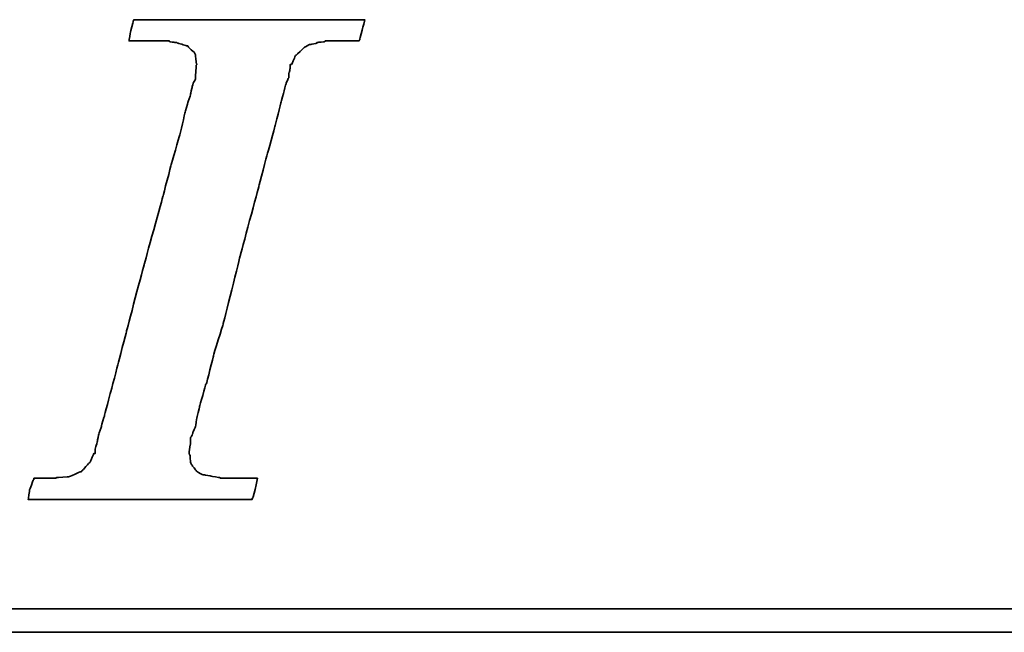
# Model space of a CAD drawing. Header units: millimetres. Extents: x -12 to 868, y 237 to 539.
# Tile 32 of 54: x 700.64 to 710, y 303.51 to 309.34. Entities that reach past the tile are written whole.
import ezdxf

# ---------------------------------------------------------------- set-up
doc = ezdxf.new("R2010")
doc.units = ezdxf.units.MM
doc.header["$LTSCALE"] = 0.15
doc.layers.add('DIM', color=4, linetype='CONTINUOUS')
doc.layers.add('layer 1', color=7, linetype='CONTINUOUS')

# ---------------------------------------------------------------- blocks, each defined once
blk = doc.blocks.new('TBI MOTION logo(完整正式版)')
at = {"layer": 'layer 1', "color": 22, "lineweight": 35}
for points, knots in [([(-40.59125, -7.94375), (-40.59125, -7.94375), (-40.97375, -7.94375), (-40.97375, -7.94375), (-40.97375, -7.94375), (-40.97375, -7.94375), (-41.38125, -7.94375), (-41.38125, -7.94375), (-41.38125, -7.94375), (-41.38125, -7.94375), (-41.54875, -7.94375), (-41.54875, -7.94375), (-41.54875, -7.94375), (-41.54875, -7.94375), (-41.59875, -7.94375), (-41.59875, -7.94375), (-41.59875, -7.94375), (-41.59875, -7.94375), (-41.88375, -7.94375), (-41.88375, -7.94375), (-41.88375, -7.94375), (-41.88375, -7.94375), (-41.90875, -7.91875), (-41.90875, -7.91875), (-41.90875, -7.91875), (-41.90875, -7.91875), (-42.19875, -7.87125), (-42.19875, -7.87125), (-42.19875, -7.87125), (-42.19875, -7.87125), (-42.43875, -7.82375), (-42.43875, -7.82375), (-42.43875, -7.82375), (-42.43875, -7.82375), (-42.45875, -7.82375), (-42.45875, -7.82375), (-42.45875, -7.82375), (-42.45875, -7.82375), (-42.48625, -7.82375), (-42.48625, -7.82375), (-42.48625, -7.82375), (-42.48625, -7.82375), (-42.67625, -7.72375), (-42.67625, -7.72375), (-42.67625, -7.72375), (-42.67625, -7.72375), (-42.70125, -7.70375), (-42.70125, -7.70375), (-42.70125, -7.70375), (-42.70125, -7.70375), (-42.72375, -7.67875), (-42.72375, -7.67875), (-42.72375, -7.67875), (-42.72375, -7.67875), (-42.86875, -7.48875), (-42.86875, -7.48875), (-42.86875, -7.48875), (-42.86875, -7.48875), (-42.89375, -7.43875), (-42.89375, -7.43875), (-42.89375, -7.43875), (-42.89375, -7.43875), (-42.91875, -7.38875), (-42.91875, -7.38875), (-42.91875, -7.38875), (-42.91875, -7.38875), (-42.93875, -7.12875), (-42.93875, -7.12875), (-42.93875, -7.12875), (-42.93875, -7.12875), (-42.96375, -7.10375), (-42.96375, -7.10375), (-42.96375, -7.10375), (-42.96375, -7.10375), (-42.96375, -7.05375), (-42.96375, -7.05375), (-42.96375, -7.05375), (-42.96375, -7.05375), (-42.96375, -7.00875), (-42.96375, -7.00875), (-42.96375, -7.00875), (-42.96375, -7.00875), (-42.91875, -6.69625), (-42.91875, -6.69625), (-42.91875, -6.69625), (-42.91875, -6.69625), (-42.91875, -6.62375), (-42.91875, -6.62375), (-42.91875, -6.62375), (-42.91875, -6.62375), (-42.91875, -6.59625), (-42.91875, -6.59625), (-42.91875, -6.59625), (-42.91875, -6.59625), (-42.91875, -6.57375), (-42.91875, -6.57375), (-42.91875, -6.57375), (-42.91875, -6.57375), (-42.91875, -6.52875), (-42.91875, -6.52875), (-42.91875, -6.52875), (-42.91875, -6.52875), (-42.89375, -6.50375), (-42.89375, -6.50375), (-42.89375, -6.50375), (-42.89375, -6.50375), (-42.84375, -6.38375), (-42.84375, -6.38375), (-42.84375, -6.38375), (-42.84375, -6.38375), (-42.84375, -6.35875), (-42.84375, -6.35875), (-42.84375, -6.35875), (-42.84375, -6.35875), (-42.74625, -6.14375), (-42.74625, -6.14375), (-42.74625, -6.14375), (-42.74625, -6.14375), (-42.70125, -5.85375), (-42.70125, -5.85375), (-42.70125, -5.85375), (-42.70125, -5.85375), (-42.60375, -5.47125), (-42.60375, -5.47125), (-42.60375, -5.47125), (-42.60375, -5.47125), (-42.60375, -5.44875), (-42.60375, -5.44875), (-42.60375, -5.44875), (-42.60375, -5.44875), (-42.38875, -4.67875), (-42.38875, -4.67875), (-42.38875, -4.67875), (-42.38875, -4.67875), (-42.36375, -4.65375), (-42.36375, -4.65375), (-42.36375, -4.65375), (-42.36375, -4.65375), (-42.12375, -3.69625), (-42.12375, -3.69625), (-42.12375, -3.69625), (-42.12375, -3.69625), (-42.12375, -3.67374), (-42.12375, -3.67374), (-42.12375, -3.67374), (-42.12375, -3.67374), (-41.78875, -2.59374), (-41.78875, -2.59374), (-41.78875, -2.59374), (-41.78875, -2.59374), (-41.18875, -0.19375), (-41.18875, -0.19375), (-41.18875, -0.19375), (-41.18875, -0.19375), (-40.54375, 2.20624), (-40.54375, 2.20624), (-40.54375, 2.20624), (-40.54375, 2.20624), (-40.25375, 3.30875), (-40.25375, 3.30875), (-40.25375, 3.30875), (-40.25375, 3.30875), (-39.98875, 4.27125), (-39.98875, 4.27125), (-39.98875, 4.27125), (-39.98875, 4.27125), (-39.77375, 5.13125), (-39.77375, 5.13125), (-39.77375, 5.13125), (-39.77375, 5.13125), (-39.67875, 5.47125), (-39.67875, 5.47125), (-39.67875, 5.47125), (-39.67875, 5.47125), (-39.60375, 5.75625), (-39.60375, 5.75625), (-39.60375, 5.75625), (-39.60375, 5.75625), (-39.60375, 5.78125), (-39.60375, 5.78125), (-39.60375, 5.78125), (-39.60375, 5.78125), (-39.50875, 5.97125), (-39.50875, 5.97125), (-39.50875, 5.97125), (-39.50875, 5.97125), (-39.50875, 6.13875), (-39.50875, 6.13875), (-39.50875, 6.13875), (-39.50875, 6.13875), (-39.48625, 6.16625), (-39.48625, 6.16625), (-39.48625, 6.16625), (-39.48625, 6.16625), (-39.46125, 6.28625), (-39.46125, 6.28625), (-39.46125, 6.28625), (-39.46125, 6.28625), (-39.46125, 6.42625), (-39.46125, 6.42625), (-39.46125, 6.42625), (-39.46125, 6.42625), (-39.41375, 6.42625), (-39.41375, 6.42625), (-39.41375, 6.42625), (-39.41375, 6.42625), (-39.29375, 6.69125), (-39.29375, 6.69125), (-39.29375, 6.69125), (-39.29375, 6.69125), (-39.26875, 6.74125), (-39.26875, 6.74125), (-39.26875, 6.74125), (-39.26875, 6.74125), (-39.24375, 6.76625), (-39.24375, 6.76625), (-39.24375, 6.76625), (-39.24375, 6.76625), (-38.98375, 7.00624), (-38.98375, 7.00624), (-38.98375, 7.00624), (-38.98375, 7.00624), (-38.95625, 7.02624), (-38.95625, 7.02624), (-38.95625, 7.02624), (-38.95625, 7.02624), (-38.78875, 7.12624), (-38.78875, 7.12624), (-38.78875, 7.12624), (-38.78875, 7.12624), (-38.76375, 7.12624), (-38.76375, 7.12624), (-38.76375, 7.12624), (-38.76375, 7.12624), (-38.74375, 7.12624), (-38.74375, 7.12624), (-38.74375, 7.12624), (-38.74375, 7.12624), (-38.52875, 7.17125), (-38.52875, 7.17125), (-38.52875, 7.17125), (-38.52875, 7.17125), (-38.52875, 7.19624), (-38.52875, 7.19624), (-38.52875, 7.19624), (-38.52875, 7.19624), (-38.50375, 7.19624), (-38.50375, 7.19624), (-38.50375, 7.19624), (-38.50375, 7.19624), (-38.26125, 7.21875), (-38.26125, 7.21875), (-38.26125, 7.21875), (-38.26125, 7.21875), (-38.23875, 7.24624), (-38.23875, 7.24624), (-38.23875, 7.24624), (-38.23875, 7.24624), (-38.21625, 7.24624), (-38.21625, 7.24624), (-38.21625, 7.24624), (-38.21625, 7.24624), (-38.18875, 7.24624), (-38.18875, 7.24624), (-38.18875, 7.24624), (-38.18875, 7.24624), (-37.90375, 7.24624), (-37.90375, 7.24624), (-37.90375, 7.24624), (-37.90375, 7.24624), (-37.85375, 7.24624), (-37.85375, 7.24624), (-37.85375, 7.24624), (-37.85375, 7.24624), (-37.75875, 7.24624), (-37.75875, 7.24624), (-37.75875, 7.24624), (-37.75875, 7.24624), (-37.42375, 7.24624), (-37.42375, 7.24624), (-37.42375, 7.24624), (-37.42375, 7.24624), (-37.08875, 7.24624), (-37.08875, 7.24624), (-37.08875, 7.24624), (-37.08875, 7.24624), (-37.06375, 7.24624), (-37.06375, 7.24624), (-37.06375, 7.24624), (-37.06375, 7.24624), (-37.06375, 7.26624), (-37.06375, 7.26624), (-37.06375, 7.26624), (-37.06375, 7.26624), (-37.03875, 7.29125), (-37.03875, 7.29125), (-37.03875, 7.29125), (-37.03875, 7.29125), (-37.03875, 7.31625), (-37.03875, 7.31625), (-37.03875, 7.31625), (-37.03875, 7.31625), (-36.94125, 7.67625), (-36.94125, 7.67625), (-36.94125, 7.67625), (-36.94125, 7.67625), (-36.86875, 7.98625), (-36.86875, 7.98625), (-36.86875, 7.98625), (-36.86875, 7.98625), (-36.98875, 7.98625), (-36.98875, 7.98625), (-36.98875, 7.98625), (-36.98875, 7.98625), (-37.42375, 7.98625), (-37.42375, 7.98625), (-37.42375, 7.98625), (-37.42375, 7.98625), (-37.94875, 7.98625), (-37.94875, 7.98625), (-37.94875, 7.98625), (-37.94875, 7.98625), (-38.57375, 7.98625), (-38.57375, 7.98625), (-38.57375, 7.98625), (-38.57375, 7.98625), (-39.29375, 7.98625), (-39.29375, 7.98625), (-39.29375, 7.98625), (-39.29375, 7.98625), (-40.82875, 7.98625), (-40.82875, 7.98625), (-40.82875, 7.98625), (-40.82875, 7.98625), (-42.36375, 7.98625), (-42.36375, 7.98625), (-42.36375, 7.98625), (-42.36375, 7.98625), (-43.08375, 7.98625), (-43.08375, 7.98625), (-43.08375, 7.98625), (-43.08375, 7.98625), (-43.70875, 7.98625), (-43.70875, 7.98625), (-43.70875, 7.98625), (-43.70875, 7.98625), (-44.23375, 7.98625), (-44.23375, 7.98625), (-44.23375, 7.98625), (-44.23375, 7.98625), (-44.66875, 7.98625), (-44.66875, 7.98625), (-44.66875, 7.98625), (-44.66875, 7.98625), (-44.88375, 7.98625), (-44.88375, 7.98625), (-44.88375, 7.98625), (-44.88375, 7.98625), (-44.90875, 7.94125), (-44.90875, 7.94125), (-44.90875, 7.94125), (-44.90875, 7.94125), (-44.90875, 7.91625), (-44.90875, 7.91625), (-44.90875, 7.91625), (-44.90875, 7.91625), (-45.00375, 7.55625), (-45.00375, 7.55625), (-45.00375, 7.55625), (-45.00375, 7.55625), (-45.05375, 7.24624), (-45.05375, 7.24624), (-45.05375, 7.24624), (-45.05375, 7.24624), (-44.61875, 7.24624), (-44.61875, 7.24624), (-44.61875, 7.24624), (-44.61875, 7.24624), (-44.11375, 7.24624), (-44.11375, 7.24624), (-44.11375, 7.24624), (-44.11375, 7.24624), (-43.99375, 7.24624), (-43.99375, 7.24624), (-43.99375, 7.24624), (-43.99375, 7.24624), (-43.94625, 7.24624), (-43.94625, 7.24624), (-43.94625, 7.24624), (-43.94625, 7.24624), (-43.92374, 7.24624), (-43.92374, 7.24624), (-43.92374, 7.24624), (-43.92374, 7.24624), (-43.65875, 7.24624), (-43.65875, 7.24624), (-43.65875, 7.24624), (-43.65875, 7.24624), (-43.63875, 7.21875), (-43.63875, 7.21875), (-43.63875, 7.21875), (-43.63875, 7.21875), (-43.46875, 7.19624), (-43.46875, 7.19624), (-43.46875, 7.19624), (-43.46875, 7.19624), (-43.39875, 7.19624), (-43.39875, 7.19624), (-43.39875, 7.19624), (-43.39875, 7.19624), (-43.37125, 7.17125), (-43.37125, 7.17125), (-43.37125, 7.17125), (-43.37125, 7.17125), (-43.34875, 7.17125), (-43.34875, 7.17125), (-43.34875, 7.17125), (-43.34875, 7.17125), (-43.20375, 7.12624), (-43.20375, 7.12624), (-43.20375, 7.12624), (-43.20375, 7.12624), (-43.05875, 7.07624), (-43.05875, 7.07624), (-43.05875, 7.07624), (-43.05875, 7.07624), (-43.01375, 7.07624), (-43.01375, 7.07624), (-43.01375, 7.07624), (-43.01375, 7.07624), (-42.98875, 7.02624), (-42.98875, 7.02624), (-42.98875, 7.02624), (-42.98875, 7.02624), (-42.79875, 6.86125), (-42.79875, 6.86125), (-42.79875, 6.86125), (-42.79875, 6.86125), (-42.77375, 6.81125), (-42.77375, 6.81125), (-42.77375, 6.81125), (-42.77375, 6.81125), (-42.74625, 6.76625), (-42.74625, 6.76625), (-42.74625, 6.76625), (-42.74625, 6.76625), (-42.72375, 6.47625), (-42.72375, 6.47625), (-42.72375, 6.47625), (-42.72375, 6.47625), (-42.70125, 6.45124), (-42.70125, 6.45124), (-42.70125, 6.45124), (-42.70125, 6.45124), (-42.70125, 6.42625), (-42.70125, 6.42625), (-42.70125, 6.42625), (-42.70125, 6.42625), (-42.72375, 6.40625), (-42.72375, 6.40625), (-42.72375, 6.40625), (-42.72375, 6.40625), (-42.74625, 5.97125), (-42.74625, 5.97125), (-42.74625, 5.97125), (-42.74625, 5.97125), (-42.74625, 5.94625), (-42.74625, 5.94625), (-42.74625, 5.94625), (-42.74625, 5.94625), (-42.74625, 5.92625), (-42.74625, 5.92625), (-42.74625, 5.92625), (-42.74625, 5.92625), (-42.77375, 5.87625), (-42.77375, 5.87625), (-42.77375, 5.87625), (-42.77375, 5.87625), (-42.81875, 5.80625), (-42.81875, 5.80625), (-42.81875, 5.80625), (-42.81875, 5.80625), (-42.86875, 5.63625), (-42.86875, 5.63625), (-42.86875, 5.63625), (-42.86875, 5.63625), (-42.91875, 5.39625), (-42.91875, 5.39625), (-42.91875, 5.39625), (-42.91875, 5.39625), (-42.91875, 5.37124), (-42.91875, 5.37124), (-42.91875, 5.37124), (-42.91875, 5.37124), (-43.01375, 5.10874), (-43.01375, 5.10874), (-43.01375, 5.10874), (-43.01375, 5.10874), (-43.10875, 4.77124), (-43.10875, 4.77124), (-43.10875, 4.77124), (-43.10875, 4.77124), (-43.29875, 3.95625), (-43.29875, 3.95625), (-43.29875, 3.95625), (-43.29875, 3.95625), (-43.58875, 2.95125), (-43.58875, 2.95125), (-43.58875, 2.95125), (-43.58875, 2.95125), (-43.87375, 1.87125), (-43.87375, 1.87125), (-43.87375, 1.87125), (-43.87375, 1.87125), (-44.52625, -0.50374), (-44.52625, -0.50374), (-44.52625, -0.50374), (-44.52625, -0.50374), (-45.14875, -2.85375), (-45.14875, -2.85375), (-45.14875, -2.85375), (-45.14875, -2.85375), (-45.43375, -3.95875), (-45.43375, -3.95875), (-45.43375, -3.95875), (-45.43375, -3.95875), (-45.69875, -4.96875), (-45.69875, -4.96875), (-45.69875, -4.96875), (-45.69875, -4.96875), (-45.91375, -5.78375), (-45.91375, -5.78375), (-45.91375, -5.78375), (-45.91375, -5.78375), (-46.01375, -6.11875), (-46.01375, -6.11875), (-46.01375, -6.11875), (-46.01375, -6.11875), (-46.01375, -6.14375), (-46.01375, -6.14375), (-46.01375, -6.14375), (-46.01375, -6.14375), (-46.10875, -6.40875), (-46.10875, -6.40875), (-46.10875, -6.40875), (-46.10875, -6.40875), (-46.15375, -6.64875), (-46.15375, -6.64875), (-46.15375, -6.64875), (-46.15375, -6.64875), (-46.20375, -6.83875), (-46.20375, -6.83875), (-46.20375, -6.83875), (-46.20375, -6.83875), (-46.22875, -6.93375), (-46.22875, -6.93375), (-46.22875, -6.93375), (-46.22875, -6.93375), (-46.22875, -7.07875), (-46.22875, -7.07875), (-46.22875, -7.07875), (-46.22875, -7.07875), (-46.27375, -7.07875), (-46.27375, -7.07875), (-46.27375, -7.07875), (-46.27375, -7.07875), (-46.39375, -7.34375), (-46.39375, -7.34375), (-46.39375, -7.34375), (-46.39375, -7.34375), (-46.39375, -7.36875), (-46.39375, -7.36875), (-46.39375, -7.36875), (-46.39375, -7.36875), (-46.42125, -7.38875), (-46.42125, -7.38875), (-46.42125, -7.38875), (-46.42125, -7.38875), (-46.68375, -7.67875), (-46.68375, -7.67875), (-46.68375, -7.67875), (-46.68375, -7.67875), (-46.70875, -7.70375), (-46.70875, -7.70375), (-46.70875, -7.70375), (-46.70875, -7.70375), (-46.75375, -7.72375), (-46.75375, -7.72375), (-46.75375, -7.72375), (-46.75375, -7.72375), (-47.08875, -7.87125), (-47.08875, -7.87125), (-47.08875, -7.87125), (-47.08875, -7.87125), (-47.11625, -7.87125), (-47.11625, -7.87125), (-47.11625, -7.87125), (-47.11625, -7.87125), (-47.13875, -7.89375), (-47.13875, -7.89375), (-47.13875, -7.89375), (-47.13875, -7.89375), (-47.56875, -7.91875), (-47.56875, -7.91875), (-47.56875, -7.91875), (-47.56875, -7.91875), (-47.59625, -7.94375), (-47.59625, -7.94375), (-47.59625, -7.94375), (-47.59625, -7.94375), (-47.64375, -7.94375), (-47.64375, -7.94375), (-47.64375, -7.94375), (-47.64375, -7.94375), (-47.73625, -7.94375), (-47.73625, -7.94375), (-47.73625, -7.94375), (-47.73625, -7.94375), (-48.07375, -7.94375), (-48.07375, -7.94375), (-48.07375, -7.94375), (-48.07375, -7.94375), (-48.36125, -7.94375), (-48.36125, -7.94375), (-48.36125, -7.94375), (-48.36125, -7.94375), (-48.36125, -7.96625), (-48.36125, -7.96625), (-48.36125, -7.96625), (-48.36125, -7.96625), (-48.36125, -7.99125), (-48.36125, -7.99125), (-48.36125, -7.99125), (-48.36125, -7.99125), (-48.38875, -8.01375), (-48.38875, -8.01375), (-48.38875, -8.01375), (-48.38875, -8.01375), (-48.50875, -8.34875), (-48.50875, -8.34875), (-48.50875, -8.34875), (-48.50875, -8.34875), (-48.55375, -8.68625), (-48.55375, -8.68625), (-48.55375, -8.68625), (-48.55375, -8.68625), (-48.45875, -8.68625), (-48.45875, -8.68625), (-48.45875, -8.68625), (-48.45875, -8.68625), (-48.07375, -8.68625), (-48.07375, -8.68625), (-48.07375, -8.68625), (-48.07375, -8.68625), (-47.52375, -8.68625), (-47.52375, -8.68625), (-47.52375, -8.68625), (-47.52375, -8.68625), (-46.92375, -8.68625), (-46.92375, -8.68625), (-46.92375, -8.68625), (-46.92375, -8.68625), (-46.25375, -8.68625), (-46.25375, -8.68625), (-46.25375, -8.68625), (-46.25375, -8.68625), (-46.20375, -8.68625), (-46.20375, -8.68625), (-46.20375, -8.68625), (-46.20375, -8.68625), (-44.71375, -8.68625), (-44.71375, -8.68625), (-44.71375, -8.68625), (-44.71375, -8.68625), (-43.22875, -8.68625), (-43.22875, -8.68625), (-43.22875, -8.68625), (-43.22875, -8.68625), (-42.55875, -8.68625), (-42.55875, -8.68625), (-42.55875, -8.68625), (-42.55875, -8.68625), (-42.50875, -8.68625), (-42.50875, -8.68625), (-42.50875, -8.68625), (-42.50875, -8.68625), (-41.93375, -8.68625), (-41.93375, -8.68625), (-41.93375, -8.68625), (-41.93375, -8.68625), (-41.38125, -8.68625), (-41.38125, -8.68625), (-41.38125, -8.68625), (-41.38125, -8.68625), (-40.97375, -8.68625), (-40.97375, -8.68625), (-40.97375, -8.68625), (-40.97375, -8.68625), (-40.78125, -8.68625), (-40.78125, -8.68625), (-40.78125, -8.68625), (-40.78125, -8.68625), (-40.78125, -8.63875), (-40.78125, -8.63875), (-40.78125, -8.63875), (-40.78125, -8.63875), (-40.75875, -8.63875), (-40.75875, -8.63875), (-40.75875, -8.63875), (-40.75875, -8.63875), (-40.66375, -8.27875), (-40.66375, -8.27875), (-40.66375, -8.27875), (-40.66375, -8.27875), (-40.59125, -7.94375), (-40.59125, -7.94375)], [0, 0, 0, 0, 0.00558659, 0.00558659, 0.00558659, 0.0055866, 0.01117318, 0.01117318, 0.01117318, 0.01117319, 0.01675978, 0.01675978, 0.01675978, 0.01675979, 0.02234637, 0.02234637, 0.02234637, 0.02234638, 0.02793296, 0.02793296, 0.02793296, 0.02793297, 0.03351955, 0.03351955, 0.03351955, 0.03351956, 0.03910615, 0.03910615, 0.03910615, 0.03910616, 0.04469274, 0.04469274, 0.04469274, 0.04469275, 0.05027933, 0.05027933, 0.05027933, 0.05027934, 0.05586592, 0.05586592, 0.05586592, 0.05586593, 0.06145251, 0.06145251, 0.06145251, 0.06145252, 0.06703911, 0.06703911, 0.06703911, 0.06703912, 0.0726257, 0.0726257, 0.0726257, 0.07262571, 0.07821229, 0.07821229, 0.07821229, 0.0782123, 0.08379888, 0.08379888, 0.08379888, 0.08379889, 0.08938547, 0.08938547, 0.08938547, 0.08938548, 0.09497207, 0.09497207, 0.09497207, 0.09497208, 0.10055866, 0.10055866, 0.10055866, 0.10055867, 0.10614525, 0.10614525, 0.10614525, 0.10614526, 0.11173184, 0.11173184, 0.11173184, 0.11173185, 0.11731844, 0.11731844, 0.11731844, 0.11731845, 0.12290503, 0.12290503, 0.12290503, 0.12290504, 0.12849162, 0.12849162, 0.12849162, 0.12849163, 0.13407821, 0.13407821, 0.13407821, 0.13407822, 0.1396648, 0.1396648, 0.1396648, 0.13966481, 0.1452514, 0.1452514, 0.1452514, 0.14525141, 0.15083799, 0.15083799, 0.15083799, 0.150838, 0.15642458, 0.15642458, 0.15642458, 0.15642459, 0.16201117, 0.16201117, 0.16201117, 0.16201118, 0.16759777, 0.16759777, 0.16759777, 0.16759778, 0.17318436, 0.17318436, 0.17318436, 0.17318437, 0.17877095, 0.17877095, 0.17877095, 0.17877096, 0.18435754, 0.18435754, 0.18435754, 0.18435755, 0.18994413, 0.18994413, 0.18994413, 0.18994414, 0.19553073, 0.19553073, 0.19553073, 0.19553074, 0.20111732, 0.20111732, 0.20111732, 0.20111733, 0.20670391, 0.20670391, 0.20670391, 0.20670392, 0.2122905, 0.2122905, 0.2122905, 0.21229051, 0.21787709, 0.21787709, 0.21787709, 0.2178771, 0.22346369, 0.22346369, 0.22346369, 0.2234637, 0.22905028, 0.22905028, 0.22905028, 0.22905029, 0.23463687, 0.23463687, 0.23463687, 0.23463688, 0.24022346, 0.24022346, 0.24022346, 0.24022347, 0.24581006, 0.24581006, 0.24581006, 0.24581007, 0.25139665, 0.25139665, 0.25139665, 0.25139666, 0.25698324, 0.25698324, 0.25698324, 0.25698325, 0.26256983, 0.26256983, 0.26256983, 0.26256984, 0.26815642, 0.26815642, 0.26815642, 0.26815643, 0.27374302, 0.27374302, 0.27374302, 0.27374303, 0.27932961, 0.27932961, 0.27932961, 0.27932962, 0.2849162, 0.2849162, 0.2849162, 0.28491621, 0.29050279, 0.29050279, 0.29050279, 0.2905028, 0.29608939, 0.29608939, 0.29608939, 0.2960894, 0.30167598, 0.30167598, 0.30167598, 0.30167599, 0.30726257, 0.30726257, 0.30726257, 0.30726258, 0.31284916, 0.31284916, 0.31284916, 0.31284917, 0.31843575, 0.31843575, 0.31843575, 0.31843576, 0.32402235, 0.32402235, 0.32402235, 0.32402236, 0.32960894, 0.32960894, 0.32960894, 0.32960895, 0.33519553, 0.33519553, 0.33519553, 0.33519554, 0.34078212, 0.34078212, 0.34078212, 0.34078213, 0.34636872, 0.34636872, 0.34636872, 0.34636873, 0.35195531, 0.35195531, 0.35195531, 0.35195532, 0.3575419, 0.3575419, 0.3575419, 0.35754191, 0.36312849, 0.36312849, 0.36312849, 0.3631285, 0.36871508, 0.36871508, 0.36871508, 0.36871509, 0.37430168, 0.37430168, 0.37430168, 0.37430169, 0.37988827, 0.37988827, 0.37988827, 0.37988828, 0.38547486, 0.38547486, 0.38547486, 0.38547487, 0.39106145, 0.39106145, 0.39106145, 0.39106146, 0.39664804, 0.39664804, 0.39664804, 0.39664805, 0.40223464, 0.40223464, 0.40223464, 0.40223465, 0.40782123, 0.40782123, 0.40782123, 0.40782124, 0.41340782, 0.41340782, 0.41340782, 0.41340783, 0.41899441, 0.41899441, 0.41899441, 0.41899442, 0.42458101, 0.42458101, 0.42458101, 0.42458102, 0.4301676, 0.4301676, 0.4301676, 0.43016761, 0.43575419, 0.43575419, 0.43575419, 0.4357542, 0.44134078, 0.44134078, 0.44134078, 0.44134079, 0.44692737, 0.44692737, 0.44692737, 0.44692738, 0.45251397, 0.45251397, 0.45251397, 0.45251398, 0.45810056, 0.45810056, 0.45810056, 0.45810057, 0.46368715, 0.46368715, 0.46368715, 0.46368716, 0.46927374, 0.46927374, 0.46927374, 0.46927375, 0.47486034, 0.47486034, 0.47486034, 0.47486035, 0.48044693, 0.48044693, 0.48044693, 0.48044694, 0.48603352, 0.48603352, 0.48603352, 0.48603353, 0.49162011, 0.49162011, 0.49162011, 0.49162012, 0.4972067, 0.4972067, 0.4972067, 0.49720671, 0.5027933, 0.5027933, 0.5027933, 0.50279331, 0.50837989, 0.50837989, 0.50837989, 0.5083799, 0.51396648, 0.51396648, 0.51396648, 0.51396649, 0.51955307, 0.51955307, 0.51955307, 0.51955308, 0.52513966, 0.52513966, 0.52513966, 0.52513967, 0.53072626, 0.53072626, 0.53072626, 0.53072627, 0.53631285, 0.53631285, 0.53631285, 0.53631286, 0.54189944, 0.54189944, 0.54189944, 0.54189945, 0.54748603, 0.54748603, 0.54748603, 0.54748604, 0.55307263, 0.55307263, 0.55307263, 0.55307264, 0.55865922, 0.55865922, 0.55865922, 0.55865923, 0.56424581, 0.56424581, 0.56424581, 0.56424582, 0.5698324, 0.5698324, 0.5698324, 0.56983241, 0.57541899, 0.57541899, 0.57541899, 0.575419, 0.58100559, 0.58100559, 0.58100559, 0.5810056, 0.58659218, 0.58659218, 0.58659218, 0.58659219, 0.59217877, 0.59217877, 0.59217877, 0.59217878, 0.59776536, 0.59776536, 0.59776536, 0.59776537, 0.60335196, 0.60335196, 0.60335196, 0.60335197, 0.60893855, 0.60893855, 0.60893855, 0.60893856, 0.61452514, 0.61452514, 0.61452514, 0.61452515, 0.62011173, 0.62011173, 0.62011173, 0.62011174, 0.62569832, 0.62569832, 0.62569832, 0.62569833, 0.63128492, 0.63128492, 0.63128492, 0.63128493, 0.63687151, 0.63687151, 0.63687151, 0.63687152, 0.6424581, 0.6424581, 0.6424581, 0.64245811, 0.64804469, 0.64804469, 0.64804469, 0.6480447, 0.65363128, 0.65363128, 0.65363128, 0.65363129, 0.65921788, 0.65921788, 0.65921788, 0.65921789, 0.66480447, 0.66480447, 0.66480447, 0.66480448, 0.67039106, 0.67039106, 0.67039106, 0.67039107, 0.67597765, 0.67597765, 0.67597765, 0.67597766, 0.68156425, 0.68156425, 0.68156425, 0.68156426, 0.68715084, 0.68715084, 0.68715084, 0.68715085, 0.69273743, 0.69273743, 0.69273743, 0.69273744, 0.69832402, 0.69832402, 0.69832402, 0.69832403, 0.70391061, 0.70391061, 0.70391061, 0.70391062, 0.70949721, 0.70949721, 0.70949721, 0.70949722, 0.7150838, 0.7150838, 0.7150838, 0.71508381, 0.72067039, 0.72067039, 0.72067039, 0.7206704, 0.72625698, 0.72625698, 0.72625698, 0.72625699, 0.73184358, 0.73184358, 0.73184358, 0.73184359, 0.73743017, 0.73743017, 0.73743017, 0.73743018, 0.74301676, 0.74301676, 0.74301676, 0.74301677, 0.74860335, 0.74860335, 0.74860335, 0.74860336, 0.75418994, 0.75418994, 0.75418994, 0.75418995, 0.75977654, 0.75977654, 0.75977654, 0.75977655, 0.76536313, 0.76536313, 0.76536313, 0.76536314, 0.77094972, 0.77094972, 0.77094972, 0.77094973, 0.77653631, 0.77653631, 0.77653631, 0.77653632, 0.78212291, 0.78212291, 0.78212291, 0.78212292, 0.7877095, 0.7877095, 0.7877095, 0.78770951, 0.79329609, 0.79329609, 0.79329609, 0.7932961, 0.79888268, 0.79888268, 0.79888268, 0.79888269, 0.80446927, 0.80446927, 0.80446927, 0.80446928, 0.81005587, 0.81005587, 0.81005587, 0.81005588, 0.81564246, 0.81564246, 0.81564246, 0.81564247, 0.82122905, 0.82122905, 0.82122905, 0.82122906, 0.82681564, 0.82681564, 0.82681564, 0.82681565, 0.83240223, 0.83240223, 0.83240223, 0.83240224, 0.83798883, 0.83798883, 0.83798883, 0.83798884, 0.84357542, 0.84357542, 0.84357542, 0.84357543, 0.84916201, 0.84916201, 0.84916201, 0.84916202, 0.8547486, 0.8547486, 0.8547486, 0.85474861, 0.8603352, 0.8603352, 0.8603352, 0.86033521, 0.86592179, 0.86592179, 0.86592179, 0.8659218, 0.87150838, 0.87150838, 0.87150838, 0.87150839, 0.87709497, 0.87709497, 0.87709497, 0.87709498, 0.88268156, 0.88268156, 0.88268156, 0.88268157, 0.88826816, 0.88826816, 0.88826816, 0.88826817, 0.89385475, 0.89385475, 0.89385475, 0.89385476, 0.89944134, 0.89944134, 0.89944134, 0.89944135, 0.90502793, 0.90502793, 0.90502793, 0.90502794, 0.91061453, 0.91061453, 0.91061453, 0.91061454, 0.91620112, 0.91620112, 0.91620112, 0.91620113, 0.92178771, 0.92178771, 0.92178771, 0.92178772, 0.9273743, 0.9273743, 0.9273743, 0.92737431, 0.93296089, 0.93296089, 0.93296089, 0.9329609, 0.93854749, 0.93854749, 0.93854749, 0.9385475, 0.94413408, 0.94413408, 0.94413408, 0.94413409, 0.94972067, 0.94972067, 0.94972067, 0.94972068, 0.95530726, 0.95530726, 0.95530726, 0.95530727, 0.96089385, 0.96089385, 0.96089385, 0.96089386, 0.96648045, 0.96648045, 0.96648045, 0.96648046, 0.97206704, 0.97206704, 0.97206704, 0.97206705, 0.97765363, 0.97765363, 0.97765363, 0.97765364, 0.98324022, 0.98324022, 0.98324022, 0.98324023, 0.98882682, 0.98882682, 0.98882682, 0.98882683, 0.99441341, 0.99441341, 0.99441341, 0.99441342, 1, 1, 1, 1]), ([(75.90875, -9.47875), (75.90875, -9.47875), (75.90875, -12.28625), (75.90875, -12.28625), (75.90875, -12.28625), (75.90875, -12.28625), (75.90875, -12.47875), (75.90875, -12.47875), (75.90875, -12.47875), (75.90875, -12.47875), (75.71625, -12.47875), (75.71625, -12.47875), (75.71625, -12.47875), (75.71625, -12.47875), (-88.32875, -12.47875), (-88.32875, -12.47875), (-88.32875, -12.47875), (-88.32875, -12.47875), (-88.32875, -13.29375), (-88.32875, -13.29375), (-88.32875, -13.29375), (-88.32875, -13.29375), (82.89125, -13.29375), (82.89125, -13.29375), (82.89125, -13.29375), (82.89125, -13.29375), (75.90875, -9.47875), (75.90875, -9.47875)], [0, 0, 0, 0, 0.14285714, 0.14285714, 0.14285714, 0.14285715, 0.28571429, 0.28571429, 0.28571429, 0.2857143, 0.42857143, 0.42857143, 0.42857143, 0.42857144, 0.57142857, 0.57142857, 0.57142857, 0.57142858, 0.71428571, 0.71428571, 0.71428571, 0.71428572, 0.85714286, 0.85714286, 0.85714286, 0.85714287, 1, 1, 1, 1])]:
    blk.add_open_spline(points, degree=3, knots=knots, dxfattribs=at)

msp = doc.modelspace()

# ---------------------------------------------------------------- block references
at = {"layer": 'DIM', "color": 7, "xscale": 0.2736514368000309, "yscale": 0.2736514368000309, "zscale": 0.2736514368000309}
msp.add_blockref('TBI MOTION logo(完整正式版)', (714.0138, 307.1502), dxfattribs=at)

doc.saveas('drawing.dxf')
